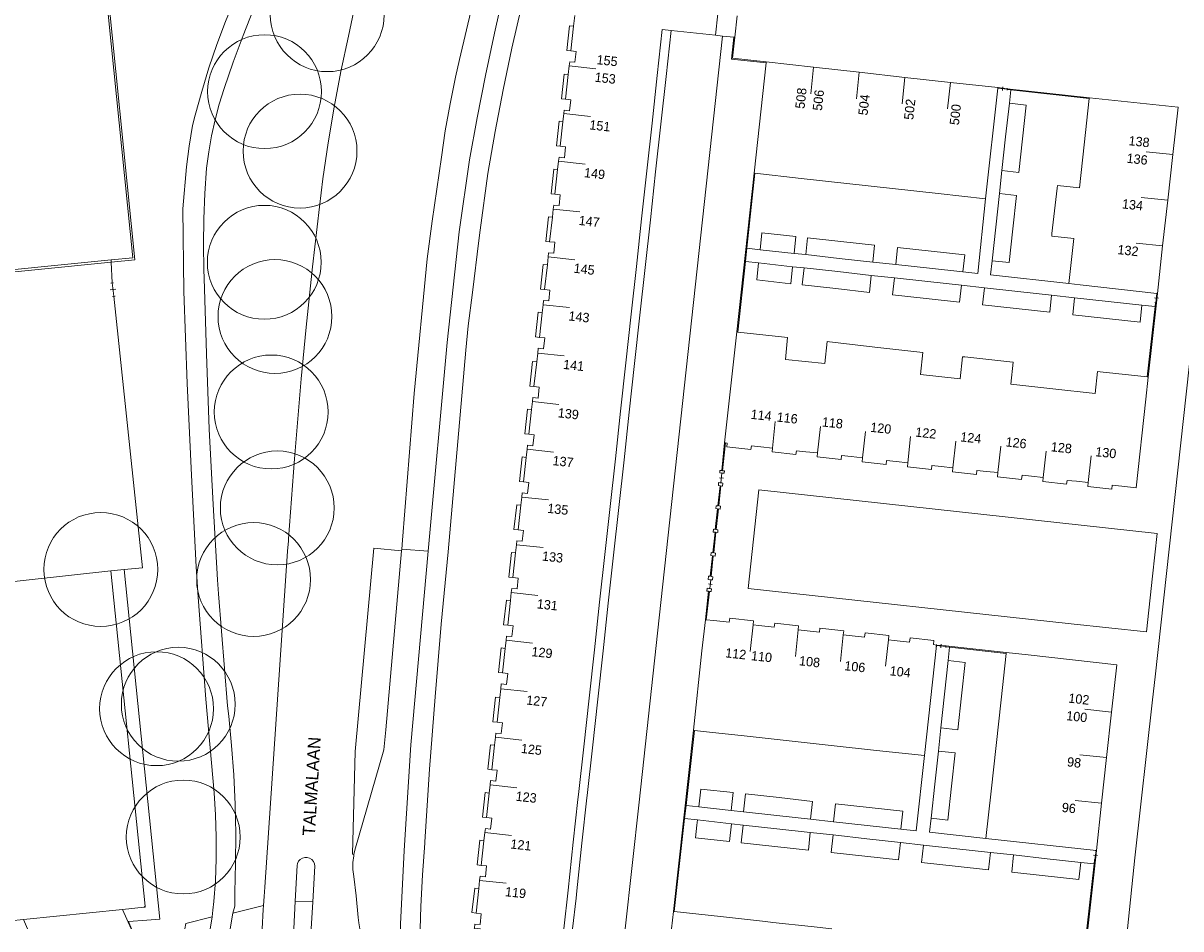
# Model space of a CAD drawing. Header units: metres. Extents: x 134994 to 136506, y 457393 to 459006.
# Tile 58 of 171: x 136291 to 136421, y 457400 to 457502. Entities that reach past the tile are written whole.
import ezdxf
from ezdxf.enums import TextEntityAlignment as Align

# ---------------------------------------------------------------- set-up
doc = ezdxf.new("R2010")
doc.units = ezdxf.units.M
for name, color, linetype, lineweight in [('B-WE-GR-BOOM-S', 250, 'Continuous', 13), ('B-WE-KG_BEBOUWING', 251, 'Continuous', 20), ('B-WE-KG_BEBOUWING TUSSENMUUR', 251, 'Continuous', 5), ('B-WE-KG_HUISNR', 251, 'Continuous', 5), ('B-WE-KG_ONDERGROND_REST', 251, 'Continuous', 5), ('B-WE-KG_STRAATNAAM', 251, 'Continuous', 5)]:
    doc.layers.add(name, color=color, linetype=linetype, lineweight=lineweight)
doc.styles.add('Styledgn000', font='dgn000.shx')

# ---------------------------------------------------------------- blocks, each defined once
blk = doc.blocks.new('SGR-BOOM_02')
blk.add_circle((0, 0), 6.4)

msp = doc.modelspace()

# ---------------------------------------------------------------- linework, layer by layer
at = {"layer": 'B-WE-KG_BEBOUWING', "flags": 128}
for points in [[(136258.89, 457470.68), (136257.95, 457470.58), (136257.93, 457470.74), (136254.51, 457504.43), (136300.28, 457509.03), (136303.7, 457475.2), (136301.02, 457474.93), (136284.18, 457473.25), (136278.86, 457472.72), (136278.67, 457472.7), (136277.93, 457472.63)], [(136254.78, 457504.21), (136300.08, 457508.76), (136303.45, 457475.43), (136301.01, 457475.18), (136284.15, 457473.49)], [(136353.15, 457502.65), (136353.02, 457501.44), (136352.71, 457498.68), (136353.31, 457498.62), (136353.17, 457497.39), (136352.58, 457497.46), (136352.52, 457496.99), (136352.41, 457496), (136352.11, 457493.24), (136352.7, 457493.17), (136352.57, 457491.95), (136351.97, 457492.02), (136351.92, 457491.62), (136351.82, 457490.71), (136351.52, 457487.95), (136352.11, 457487.88), (136351.98, 457486.66), (136351.38, 457486.72), (136351.33, 457486.26), (136351.22, 457485.33), (136350.92, 457482.57), (136351.51, 457482.51), (136351.38, 457481.28), (136350.78, 457481.35), (136350.73, 457480.89), (136350.63, 457479.98), (136350.32, 457477.22), (136350.92, 457477.16), (136350.8, 457475.92), (136350.2, 457475.99), (136350.15, 457475.52), (136350.07, 457474.61), (136349.76, 457471.85), (136350.36, 457471.79), (136350.23, 457470.57), (136349.63, 457470.63), (136349.58, 457470.15), (136349.48, 457469.24), (136349.17, 457466.47), (136349.77, 457466.41), (136349.63, 457465.18), (136349.04, 457465.25), (136348.98, 457464.71), (136348.87, 457463.72), (136348.56, 457460.95), (136349.16, 457460.89), (136349.02, 457459.66), (136348.43, 457459.73), (136348.38, 457459.27), (136348.28, 457458.35), (136347.97, 457455.59), (136348.57, 457455.53), (136348.43, 457454.3), (136347.84, 457454.37), (136347.79, 457453.9), (136347.69, 457452.99), (136347.38, 457450.23), (136347.98, 457450.16), (136347.84, 457448.94), (136347.25, 457449.01), (136347.2, 457448.53), (136347.09, 457447.61), (136346.79, 457444.85), (136347.39, 457444.78), (136347.25, 457443.56), (136346.65, 457443.62), (136346.6, 457443.16), (136346.5, 457442.25), (136346.2, 457439.49), (136346.8, 457439.42), (136346.66, 457438.2), (136346.07, 457438.26), (136346.01, 457437.8), (136345.91, 457436.89), (136345.61, 457434.13), (136346.21, 457434.06), (136346.07, 457432.84), (136345.48, 457432.91), (136345.42, 457432.43), (136345.32, 457431.52), (136345.02, 457428.76), (136345.61, 457428.7), (136345.48, 457427.47), (136344.88, 457427.54), (136344.82, 457426.99), (136344.71, 457425.99), (136344.41, 457423.23), (136345.01, 457423.16), (136344.87, 457421.94), (136344.27, 457422.01), (136344.22, 457421.54), (136344.12, 457420.64), (136343.82, 457417.88), (136344.42, 457417.82), (136344.28, 457416.59), (136343.69, 457416.66), (136343.63, 457416.18), (136343.53, 457415.26), (136343.23, 457412.5), (136343.83, 457412.43), (136343.69, 457411.21), (136343.1, 457411.28), (136343.04, 457410.81), (136342.94, 457409.9), (136342.64, 457407.13), (136343.23, 457407.07), (136343.1, 457405.84), (136342.5, 457405.91), (136342.45, 457405.44), (136342.35, 457404.53), (136342.05, 457401.77), (136341.59, 457401.82), (136341.9, 457404.58), (136342.35, 457404.53)], [(136371.4, 457502.6), (136371.13, 457500.2), (136371.03, 457500.21), (136369.76, 457500.34), (136368.97, 457500.43), (136369.23, 457502.84)], [(136352.71, 457498.68), (136352.26, 457498.73), (136352.57, 457501.49), (136353.02, 457501.44)], [(136351.9, 457400), (136352.39, 457404.36), (136352.98, 457409.73), (136353.51, 457414.54), (136353.58, 457415.1), (136354.16, 457420.46), (136354.76, 457425.91), (136355.36, 457431.35), (136355.94, 457436.72), (136356.53, 457442.09), (136357.12, 457447.45), (136357.71, 457452.82), (136358.3, 457458.19), (136358.89, 457463.63), (136359.49, 457469.07), (136360.08, 457474.44), (136360.66, 457479.81), (136361.25, 457485.18), (136361.84, 457490.54), (136362.43, 457495.91), (136362.99, 457501.09), (136364, 457500.98), (136363.43, 457495.8), (136362.83, 457490.44), (136362.24, 457485.07), (136361.65, 457479.7), (136361.06, 457474.34), (136360.47, 457468.97), (136359.88, 457463.53), (136359.28, 457458.08), (136358.69, 457452.71), (136358.1, 457447.35), (136357.51, 457441.98), (136357.37, 457440.64), (136356.92, 457436.61), (136356.33, 457431.24), (136355.74, 457425.8), (136355.14, 457420.36), (136354.55, 457414.99), (136354.52, 457414.71), (136353.96, 457409.62), (136353.38, 457404.26), (136353.29, 457403.46), (136352.89, 457400)], [(136349.76, 457471.85), (136349.31, 457471.9), (136349.61, 457474.66), (136350.07, 457474.61)], [(136349.17, 457466.47), (136348.72, 457466.52), (136349.02, 457469.29), (136349.48, 457469.24)], [(136347.38, 457450.23), (136346.93, 457450.28), (136347.23, 457453.04), (136347.69, 457452.99)], [(136346.79, 457444.85), (136346.31, 457444.9), (136346.64, 457447.66), (136347.09, 457447.61)], [(136287.67, 457438.77), (136301, 457440.25), (136304.83, 457402.54), (136304.84, 457402.45), (136304.75, 457402.44), (136304.75, 457402.46), (136304.82, 457402.47), (136304.81, 457402.54), (136304.83, 457402.54)], [(136344.41, 457423.23), (136343.95, 457423.28), (136344.25, 457426.04), (136344.71, 457425.99)], [(136342.05, 457401.77), (136342.64, 457401.7), (136342.51, 457400.48), (136341.91, 457400.54), (136341.86, 457400.07), (136341.85, 457400)], [(136382.05, 457400), (136379.71, 457400.26), (136375.43, 457400.73), (136374.61, 457400.82), (136369.52, 457401.38), (136364.34, 457401.94), (136364.24, 457401.95), (136364.02, 457400)]]:
    msp.add_lwpolyline(points, dxfattribs=at)
at = {"layer": 'B-WE-KG_BEBOUWING'}
for points in [[(136369.76, 457500.34), (136362.82, 457436.68), (136360.38, 457414.24), (136358.81, 457400)], [(136368.97, 457500.43), (136364, 457500.98)], [(136352.11, 457493.24), (136351.66, 457493.29), (136351.97, 457496.05), (136352.41, 457496)], [(136351.52, 457487.95), (136351.08, 457487.99), (136351.39, 457490.76), (136351.82, 457490.71)], [(136350.92, 457482.57), (136350.49, 457482.62), (136350.79, 457485.38), (136351.22, 457485.33)], [(136350.32, 457477.22), (136349.9, 457477.26), (136350.2, 457480.02), (136350.63, 457479.98)], [(136348.56, 457460.95), (136348.11, 457461), (136348.41, 457463.77), (136348.87, 457463.72)], [(136347.97, 457455.59), (136347.52, 457455.64), (136347.82, 457458.41), (136348.28, 457458.35)], [(136346.2, 457439.49), (136345.75, 457439.54), (136346.05, 457442.3), (136346.5, 457442.25)], [(136345.61, 457434.13), (136345.15, 457434.18), (136345.46, 457436.94), (136345.91, 457436.89)], [(136345.02, 457428.76), (136344.56, 457428.81), (136344.87, 457431.57), (136345.32, 457431.52)], [(136343.82, 457417.88), (136343.36, 457417.93), (136343.67, 457420.69), (136344.12, 457420.64)], [(136343.23, 457412.5), (136342.77, 457412.55), (136343.08, 457415.31), (136343.53, 457415.26)], [(136342.94, 457409.9), (136342.49, 457409.95), (136342.18, 457407.18), (136342.64, 457407.13)], [(136304.75, 457402.44), (136302.29, 457402.19), (136303.26, 457400)], [(136280.9, 457400), (136291.15, 457401.05), (136291.63, 457400)], [(136302.29, 457402.19), (136291.15, 457401.05)]]:
    msp.add_lwpolyline(points, dxfattribs=at)
at = {"layer": 'B-WE-KG_BEBOUWING', "flags": 128}
for points in [[(136400.71, 457494.49), (136400.72, 457494.54), (136395.39, 457495.13), (136390.26, 457495.7), (136385.13, 457496.27), (136380, 457496.84), (136374.67, 457497.43), (136374.66, 457497.33), (136373.31, 457484.93), (136373.41, 457484.92), (136378.62, 457484.34), (136383.75, 457483.77), (136388.88, 457483.2), (136394.01, 457482.64), (136399.33, 457482.05)], [(136408.7, 457472.53), (136409.96, 457472.39), (136418.6, 457471.42), (136418.65, 457471.42), (136419.24, 457476.75), (136419.81, 457481.88), (136420.38, 457487.01), (136420.97, 457492.34), (136411.01, 457493.41), (136411, 457493.31), (136410.43, 457488.11), (136409.9, 457483.28), (136407.41, 457483.56), (136407.37, 457483.26), (136406.8, 457478.13), (136406.77, 457477.86), (136409.27, 457477.59)], [(136402.01, 457492.78), (136401.59, 457489), (136401.18, 457485.22), (136403.08, 457485.02), (136403.49, 457488.8), (136403.9, 457492.57)], [(136402.8, 457482.43), (136400.89, 457482.64), (136400.48, 457478.86), (136400.07, 457475.09), (136401.98, 457474.88), (136402.39, 457478.66)], [(136377.81, 457475.91), (136378.01, 457477.8), (136374.19, 457478.22), (136373.98, 457476.33)], [(136379.31, 457477.66), (136379.11, 457475.77), (136382.87, 457475.35), (136386.65, 457474.94), (136386.86, 457476.84), (136383.08, 457477.25)], [(136389.45, 457476.56), (136389.25, 457474.65), (136393.02, 457474.24), (136396.79, 457473.83), (136397, 457475.74), (136393.22, 457476.15)], [(136373.82, 457474.84), (136377.64, 457474.42), (136377.43, 457472.51), (136373.61, 457472.94)], [(136386.48, 457473.44), (136386.28, 457471.53), (136382.5, 457471.95), (136378.72, 457472.37), (136378.93, 457474.28), (136382.71, 457473.86)], [(136389.08, 457473.15), (136392.85, 457472.75), (136396.62, 457472.34), (136396.42, 457470.42), (136392.64, 457470.83), (136388.87, 457471.24)], [(136399, 457470.13), (136402.77, 457469.71), (136406.55, 457469.29), (136406.76, 457471.21), (136402.98, 457471.62), (136399.21, 457472.04)], [(136416.89, 457470.09), (136413.13, 457470.51), (136409.35, 457470.92), (136409.14, 457469.01), (136412.92, 457468.59), (136416.7, 457468.17)], [(136417.35, 457459.53), (136417.62, 457462.01), (136417.52, 457462.03), (136412.22, 457462.61), (136411.93, 457462.64), (136411.65, 457460.16), (136406.89, 457460.68), (136402.16, 457461.2), (136402.42, 457463.68), (136402.08, 457463.72), (136397.01, 457464.27), (136396.74, 457464.3), (136396.47, 457461.82), (136392.01, 457462.31), (136392.29, 457464.79), (136391.94, 457464.83), (136386.87, 457465.38), (136386.6, 457465.41), (136381.8, 457465.99), (136381.52, 457466.02), (136381.28, 457463.53), (136376.84, 457463.97), (136377.08, 457466.46), (136376.73, 457466.49), (136371.48, 457467.07), (136371.38, 457467.08), (136370, 457454.63), (136370.09, 457454.62), (136370.3, 457454.59), (136370.25, 457454.16), (136372.95, 457453.86), (136373, 457454.29), (136374.07, 457454.17), (136375.37, 457454.03), (136375.33, 457453.6), (136378.02, 457453.31), (136378.07, 457453.74), (136379.14, 457453.62), (136380.44, 457453.48), (136380.39, 457453.04), (136383.09, 457452.75), (136383.14, 457453.18), (136384.21, 457453.07), (136385.51, 457452.93), (136385.47, 457452.48), (136388.17, 457452.19), (136388.21, 457452.63), (136389.28, 457452.52), (136390.59, 457452.37), (136390.54, 457451.93), (136393.24, 457451.64), (136393.29, 457452.08), (136394.36, 457451.96), (136395.66, 457451.82), (136395.61, 457451.36), (136398.31, 457451.07), (136398.36, 457451.53), (136399.43, 457451.41), (136400.73, 457451.27), (136400.68, 457450.81), (136403.38, 457450.51), (136403.43, 457450.98), (136404.49, 457450.86), (136405.8, 457450.72), (136405.76, 457450.26), (136408.45, 457449.97), (136408.5, 457450.4), (136409.57, 457450.31), (136410.86, 457450.17), (136410.82, 457449.71), (136413.52, 457449.41), (136413.57, 457449.87), (136414.64, 457449.76), (136416.25, 457449.58)], [(136390.85, 457432.7), (136393.53, 457432.41), (136393.48, 457431.94), (136393.81, 457431.9), (136393.8, 457431.85), (136392.46, 457419.47), (136387.07, 457420.06), (136381.98, 457420.61), (136376.92, 457421.17), (136371.85, 457421.72), (136368.64, 457422.07), (136366.6, 457422.3), (136366.48, 457422.31), (136367.45, 457431.24), (136367.83, 457434.74), (136367.83, 457434.74), (136367.93, 457434.73), (136368.78, 457434.64), (136370.52, 457434.45), (136370.57, 457434.91), (136373.25, 457434.62), (136373.2, 457434.15), (136373.84, 457434.08), (136375.58, 457433.89), (136375.63, 457434.36), (136378.32, 457434.07), (136378.27, 457433.6), (136378.93, 457433.53), (136380.67, 457433.34), (136380.7, 457433.81), (136383.39, 457433.51), (136383.33, 457433.05), (136384, 457432.97), (136385.74, 457432.78), (136385.78, 457433.25), (136388.46, 457432.96), (136388.42, 457432.49), (136389.05, 457432.42), (136390.79, 457432.23)], [(136401.66, 457431.05), (136404.14, 457430.78), (136414.09, 457429.69), (136413.49, 457424.37), (136412.92, 457419.24), (136412.37, 457414.12), (136411.8, 457408.79), (136411.75, 457408.8), (136399.37, 457410.15), (136399.95, 457415.47), (136400.51, 457420.59), (136401.08, 457425.72), (136401.65, 457430.95)], [(136396.23, 457422.37), (136396.64, 457426.18), (136397.05, 457429.92), (136395.13, 457430.14), (136394.73, 457426.39), (136394.31, 457422.58)], [(136393.21, 457412.42), (136395.1, 457412.22), (136395.52, 457416.04), (136395.93, 457419.77), (136394.03, 457419.98), (136393.62, 457416.25)], [(136367.09, 457413.7), (136367.31, 457415.71), (136370.94, 457415.31), (136370.72, 457413.3)], [(136372.11, 457413.16), (136375.88, 457412.74), (136379.66, 457412.32), (136379.88, 457414.33), (136376.11, 457414.75), (136372.33, 457415.17)], [(136382.25, 457412.04), (136382.47, 457414.05), (136386.25, 457413.63), (136390.03, 457413.21), (136389.8, 457411.21), (136386.03, 457411.63)], [(136379.41, 457408.85), (136375.63, 457409.27), (136371.85, 457409.68), (136372.07, 457411.67), (136375.85, 457411.25), (136379.62, 457410.84)], [(136389.54, 457407.75), (136385.77, 457408.16), (136381.99, 457408.57), (136382.2, 457410.55), (136385.98, 457410.13), (136389.76, 457409.71)], [(136399.68, 457406.64), (136395.9, 457407.05), (136392.12, 457407.47), (136392.34, 457409.42), (136396.12, 457409), (136399.89, 457408.59)], [(136410.03, 457407.46), (136406.25, 457407.88), (136402.48, 457408.3), (136402.27, 457406.36), (136406.04, 457405.95), (136409.82, 457405.53)]]:
    msp.add_lwpolyline(points, close=True, dxfattribs=at)
at = {"layer": 'B-WE-KG_BEBOUWING'}
msp.add_lwpolyline([(136366.93, 457412.24), (136366.87, 457411.66), (136366.71, 457410.24), (136370.56, 457409.82), (136370.78, 457411.82)], close=True, dxfattribs=at)
at = {"layer": 'B-WE-KG_BEBOUWING TUSSENMUUR'}
for p, q in [((136352.52, 457496.99), (136355.51, 457496.66)), ((136380, 457496.84), (136379.68, 457493.85)), ((136385.13, 457496.27), (136384.81, 457493.28)), ((136390.26, 457495.7), (136389.94, 457492.72)), ((136395.39, 457495.13), (136395.07, 457492.15)), ((136351.92, 457491.62), (136354.91, 457491.3)), ((136420.38, 457487.01), (136417.4, 457487.33)), ((136351.33, 457486.26), (136354.31, 457485.93)), ((136419.81, 457481.88), (136416.83, 457482.2)), ((136350.73, 457480.89), (136353.71, 457480.57)), ((136419.24, 457476.75), (136416.26, 457477.07)), ((136350.15, 457475.52), (136353.14, 457475.2)), ((136349.58, 457470.15), (136352.56, 457469.83)), ((136348.98, 457464.71), (136351.96, 457464.39)), ((136348.38, 457459.27), (136351.36, 457458.94)), ((136375.69, 457457.01), (136375.37, 457454.03)), ((136380.76, 457456.46), (136380.44, 457453.48)), ((136385.84, 457455.91), (136385.51, 457452.93)), ((136390.91, 457455.35), (136390.59, 457452.37)), ((136395.98, 457454.8), (136395.66, 457451.82)), ((136347.79, 457453.9), (136350.77, 457453.57)), ((136401.05, 457454.25), (136400.73, 457451.27)), ((136406.13, 457453.7), (136405.8, 457450.72)), ((136411.19, 457453.15), (136410.86, 457450.17)), ((136347.2, 457448.53), (136350.18, 457448.21)), ((136346.6, 457443.16), (136349.59, 457442.84)), ((136346.01, 457437.8), (136349, 457437.47)), ((136373.2, 457434.15), (136372.88, 457431.17)), ((136378.27, 457433.6), (136377.95, 457430.62)), ((136345.42, 457432.43), (136348.4, 457432.1)), ((136383.33, 457433.05), (136383.01, 457430.06)), ((136388.42, 457432.49), (136388.1, 457429.51)), ((136344.82, 457426.99), (136347.81, 457426.66)), ((136413.49, 457424.37), (136410.51, 457424.69)), ((136344.22, 457421.54), (136347.21, 457421.22)), ((136412.92, 457419.24), (136409.94, 457419.57)), ((136343.63, 457416.18), (136346.62, 457415.85)), ((136412.37, 457414.12), (136409.39, 457414.44)), ((136343.04, 457410.81), (136346.03, 457410.48)), ((136342.45, 457405.44), (136345.43, 457405.12)), ((136341.86, 457400.07), (136342.54, 457400))]:
    msp.add_line(p, q, dxfattribs=at)
at = {"layer": 'B-WE-KG_ONDERGROND_REST'}
for p, q in [((136371.03, 457500.21), (136370.77, 457497.76)), ((136371.13, 457500.2), (136370.88, 457497.85)), ((136374.66, 457497.33), (136370.77, 457497.76)), ((136374.67, 457497.43), (136370.88, 457497.85)), ((136401.26, 457494.64), (136401.22, 457494.22)), ((136400.73, 457494.6), (136400.7, 457494.39)), ((136401.77, 457494.37), (136400.71, 457494.49)), ((136400.72, 457494.54), (136401.77, 457494.42)), ((136401.78, 457494.48), (136401.75, 457494.27)), ((136411.01, 457493.41), (136401.77, 457494.42)), ((136342.51, 457478.53), (136343.36, 457484.91)), ((136371.38, 457467.08), (136373.31, 457484.93)), ((136401.18, 457485.22), (136400.89, 457482.64)), ((136309.08, 457480.92), (136309.19, 457471.62)), ((136418.4, 457428.33), (136424.17, 457481.08)), ((136377.81, 457475.91), (136379.11, 457475.77)), ((136378.93, 457474.28), (136377.64, 457474.42)), ((136386.65, 457474.94), (136389.25, 457474.65)), ((136400.07, 457475.09), (136399.9, 457473.49)), ((136300.99, 457472.57), (136301.29, 457472.61)), ((136301.14, 457472.59), (136301.34, 457471.09)), ((136301.14, 457472.59), (136301.34, 457471.09)), ((136389.08, 457473.15), (136386.48, 457473.44)), ((136300.93, 457471.8), (136301.54, 457471.88)), ((136341.18, 457467.76), (136341.65, 457471.52)), ((136399.21, 457472.04), (136396.62, 457472.34)), ((136418.6, 457471.42), (136418.49, 457470.37)), ((136418.6, 457471.42), (136418.49, 457470.37)), ((136418.5, 457471.43), (136418.71, 457471.41)), ((136418.65, 457471.42), (136418.54, 457470.36)), ((136301.18, 457471.07), (136301.49, 457471.1)), ((136409.35, 457470.92), (136406.76, 457471.21)), ((136418.54, 457470.36), (136417.62, 457462.01)), ((136418.33, 457470.92), (136418.76, 457470.87)), ((136418.38, 457470.38), (136418.59, 457470.36)), ((136340.89, 457465.02), (136341.18, 457467.76)), ((136336.68, 457442.43), (136338.8, 457465.88)), ((136338.91, 457442.39), (136340.89, 457465.02)), ((136333.79, 457443.7), (136335.09, 457460.15)), ((136369.42, 457450.7), (136369.86, 457450.65)), ((136369.47, 457451.52), (136369.45, 457451.26)), ((136369.47, 457451.52), (136369.67, 457451.5)), ((136369.7, 457451.23), (136369.58, 457450.12)), ((136369.59, 457451.25), (136369.81, 457451.22)), ((136369.98, 457451.47), (136369.77, 457451.49)), ((136369.95, 457451.21), (136369.98, 457451.47)), ((136369.49, 457449.8), (136369.24, 457447.54)), ((136369.32, 457450.15), (136369.29, 457449.83)), ((136369.29, 457449.83), (136369.49, 457449.8)), ((136369.58, 457449.79), (136369.33, 457447.53)), ((136369.47, 457450.14), (136369.69, 457450.11)), ((136369.77, 457449.77), (136369.58, 457449.79)), ((136369.81, 457450.1), (136369.77, 457449.77)), ((136372.64, 457438.26), (136373.85, 457449.34)), ((136373.85, 457449.34), (136418.64, 457444.45)), ((136369.21, 457447.21), (136368.95, 457444.89)), ((136369.05, 457447.56), (136369.02, 457447.23)), ((136369.02, 457447.23), (136369.21, 457447.21)), ((136369.05, 457447.56), (136369.24, 457447.54)), ((136369.31, 457447.2), (136369.05, 457444.88)), ((136369.51, 457447.18), (136369.31, 457447.2)), ((136369.33, 457447.53), (136369.54, 457447.5)), ((136369.54, 457447.5), (136369.51, 457447.18)), ((136368.92, 457444.58), (136368.67, 457442.26)), ((136368.75, 457444.91), (136368.72, 457444.6)), ((136368.72, 457444.6), (136368.92, 457444.58)), ((136368.75, 457444.91), (136368.95, 457444.89)), ((136369.01, 457444.57), (136368.77, 457442.25)), ((136369.22, 457444.54), (136369.01, 457444.57)), ((136369.05, 457444.88), (136369.25, 457444.85)), ((136369.25, 457444.85), (136369.22, 457444.54)), ((136418.64, 457444.45), (136418.11, 457439.65)), ((136368.62, 457441.94), (136368.38, 457439.62)), ((136368.44, 457441.96), (136368.47, 457442.28)), ((136368.44, 457441.96), (136368.62, 457441.94)), ((136368.47, 457442.28), (136368.67, 457442.26)), ((136368.72, 457441.93), (136368.48, 457439.61)), ((136368.93, 457441.9), (136368.72, 457441.93)), ((136368.77, 457442.25), (136368.96, 457442.22)), ((136368.96, 457442.22), (136368.93, 457441.9)), ((136368.18, 457439.64), (136368.14, 457439.26)), ((136368.14, 457439.26), (136368.34, 457439.24)), ((136368.38, 457439.62), (136368.18, 457439.64)), ((136368.6, 457438.71), (136368.2, 457438.76)), ((136368.46, 457439.22), (136368.34, 457439.24)), ((136368.34, 457438.24), (136368.46, 457439.22)), ((136368.34, 457438.24), (136368.46, 457439.22)), ((136368.56, 457439.21), (136368.37, 457439.24)), ((136368.63, 457439.21), (136368.46, 457439.22)), ((136368.48, 457439.61), (136368.67, 457439.58)), ((136368.67, 457439.58), (136368.63, 457439.21)), ((136418.11, 457439.65), (136417.43, 457433.37)), ((136314.12, 457425.07), (136313.08, 457437.64)), ((136367.99, 457437.96), (136368.03, 457438.27)), ((136368.19, 457437.94), (136367.99, 457437.96)), ((136368.03, 457438.27), (136368.23, 457438.25)), ((136368.43, 457438.23), (136368.24, 457438.26)), ((136368.53, 457438.22), (136368.49, 457437.9)), ((136408.97, 457434.29), (136372.64, 457438.26)), ((136417.43, 457433.37), (136408.97, 457434.29)), ((136393.82, 457431.96), (136393.79, 457431.75)), ((136394.86, 457431.74), (136393.8, 457431.85)), ((136393.81, 457431.9), (136394.86, 457431.79)), ((136394.35, 457432.01), (136394.31, 457431.58)), ((136394.87, 457431.84), (136394.85, 457431.63)), ((136401.66, 457431.05), (136394.86, 457431.79)), ((136318.29, 457404.67), (136319.54, 457422.99)), ((136366.48, 457422.31), (136364.24, 457401.95)), ((136394.31, 457422.58), (136394.03, 457419.98)), ((136392.46, 457419.47), (136391.54, 457411.02)), ((136370.72, 457413.3), (136372.11, 457413.16)), ((136370.78, 457411.82), (136372.07, 457411.67)), ((136379.66, 457412.32), (136382.25, 457412.04)), ((136393.21, 457412.42), (136393.04, 457410.85)), ((136382.2, 457410.55), (136379.62, 457410.84)), ((136389.8, 457411.21), (136391.54, 457411.02)), ((136393.04, 457410.85), (136399.37, 457410.15)), ((136389.76, 457409.71), (136392.34, 457409.42)), ((136411.75, 457408.8), (136411.63, 457407.74)), ((136411.64, 457408.81), (136411.85, 457408.79)), ((136411.8, 457408.79), (136411.68, 457407.74)), ((136399.89, 457408.59), (136402.48, 457408.3)), ((136410.83, 457400), (136411.68, 457407.74)), ((136411.48, 457408.29), (136411.9, 457408.25)), ((136411.53, 457407.76), (136411.74, 457407.73)), ((136415.28, 457400), (136416.1, 457407.99)), ((136312.56, 457403.08), (136312.74, 457405.4)), ((136314.7, 457401.77), (136314.92, 457402.54)), ((136323.68, 457403.04), (136321.72, 457403.12)), ((136333.57, 457400.54), (136333.55, 457400))]:
    msp.add_line(p, q, dxfattribs=at)
at = {"layer": 'B-WE-KG_ONDERGROND_REST', "flags": 128}
for points in [[(136332.22, 457519.27), (136330.84, 457513.93), (136329.54, 457508.56), (136328.31, 457503.18), (136327.69, 457500.32)], [(136340.19, 457497.7), (136341.6, 457503.74), (136343.09, 457509.76), (136344.62, 457515.65)], [(136341.33, 457486.42), (136342.17, 457491.16), (136343.1, 457495.92), (136344.11, 457500.65), (136345.19, 457505.37), (136346, 457508.7)], [(136343.36, 457484.91), (136344.19, 457489.61), (136345.09, 457494.31), (136346.08, 457498.99), (136347.14, 457503.65), (136348.25, 457508.18)], [(136316.04, 457507.09), (136314.92, 457504.55), (136313.88, 457501.98), (136312.91, 457499.38), (136312.02, 457496.75), (136311.2, 457494.1), (136310.47, 457491.43), (136310.18, 457490.29)], [(136318.3, 457506.31), (136317.04, 457503.37), (136315.86, 457500.41), (136314.75, 457497.41), (136313.72, 457494.43)], [(136327.69, 457500.32), (136326.86, 457496.34), (136326.11, 457492.34), (136325.43, 457488.33), (136324.84, 457484.31), (136324.43, 457481.15)], [(136338.15, 457486.73), (136338.59, 457489.67), (136339.12, 457492.71), (136339.74, 457495.73), (136340.19, 457497.7)], [(136313.72, 457494.43), (136313.17, 457492.68), (136312.7, 457490.91), (136312.3, 457489.12), (136311.99, 457487.32), (136311.75, 457485.5)], [(136401.77, 457494.37), (136400.71, 457494.49)], [(136401.77, 457494.37), (136401.76, 457494.33)], [(136402.18, 457494.28), (136401.76, 457494.33)], [(136401.77, 457494.42), (136401.77, 457494.37)], [(136402.18, 457494.28), (136402.01, 457492.78)], [(136411, 457493.31), (136402.18, 457494.28)], [(136310.18, 457490.29), (136309.8, 457487.97), (136309.51, 457485.64), (136309.08, 457480.92)], [(136335.09, 457460.15), (136336.54, 457475.29), (136337.13, 457479.52), (136338.15, 457486.73)], [(136338.8, 457465.88), (136340.16, 457478.34), (136341.33, 457486.42)], [(136311.75, 457485.5), (136311.55, 457482.65), (136311.43, 457479.79), (136311.4, 457476.93), (136311.44, 457474.07), (136311.47, 457473.12)], [(136372.5, 457476.5), (136373.41, 457484.92)], [(136399.33, 457482.05), (136398.45, 457473.65)], [(136324.43, 457481.15), (136323.65, 457474.4), (136322.94, 457467.64), (136322.4, 457461.83)], [(136341.65, 457471.52), (136342.36, 457477.38), (136342.51, 457478.53)], [(136372.34, 457475.01), (136372.5, 457476.5)], [(136372.5, 457476.5), (136373.98, 457476.33)], [(136301.01, 457475.18), (136301.02, 457474.93)], [(136301.02, 457474.93), (136301.14, 457472.59)], [(136371.48, 457467.07), (136372.34, 457475.01)], [(136372.34, 457475.01), (136373.82, 457474.84)], [(136396.79, 457473.83), (136398.45, 457473.65)], [(136311.47, 457473.12), (136311.73, 457464.64), (136312.06, 457456.17), (136312.48, 457447.7), (136312.97, 457439.23), (136313.08, 457437.64)], [(136399.9, 457473.49), (136408.7, 457472.53)], [(136309.19, 457471.62), (136309.58, 457461.3), (136310.05, 457450.98), (136310.6, 457440.67), (136310.8, 457437.26)], [(136301.34, 457471.09), (136304.53, 457440.59), (136302.47, 457440.39)], [(136418.39, 457469.93), (136416.89, 457470.09)], [(136418.39, 457469.93), (136417.52, 457462.03)], [(136418.44, 457470.37), (136418.39, 457469.93)], [(136418.49, 457470.37), (136418.44, 457470.37)], [(136418.54, 457470.36), (136418.49, 457470.37)], [(136322.4, 457461.83), (136321.64, 457452.83), (136320.96, 457443.82), (136320.95, 457443.62)], [(136370, 457454.63), (136369.67, 457451.5)], [(136370.09, 457454.62), (136369.77, 457451.49)], [(136369.7, 457451.23), (136369.45, 457451.26)], [(136369.7, 457451.23), (136369.58, 457450.12)], [(136369.95, 457451.21), (136369.7, 457451.23)], [(136369.58, 457450.12), (136369.32, 457450.15)], [(136369.81, 457450.1), (136369.58, 457450.12)], [(136320.95, 457443.62), (136320.86, 457442.45), (136319.54, 457422.99)], [(136333.68, 457442.5), (136330.55, 457442.79), (136328.45, 457419.93), (136328.17, 457408.4), (136328.31, 457408.35)], [(136333.68, 457442.5), (136333.7, 457442.68)], [(136333.7, 457442.68), (136333.79, 457443.7)], [(136333.7, 457442.68), (136336.68, 457442.43)], [(136328.42, 457408.85), (136331.69, 457420.12), (136331.92, 457422.38), (136333.68, 457442.5)], [(136336.68, 457442.43), (136334.71, 457420.68), (136333.97, 457408.79), (136333.57, 457400.54)], [(136338.91, 457442.39), (136338.14, 457434.24), (136337.44, 457426.09), (136336.83, 457417.93), (136336.29, 457409.77), (136336.28, 457409.62)], [(136302.47, 457440.39), (136301, 457440.25)], [(136302.47, 457440.39), (136306.48, 457401.07), (136305.05, 457400.96), (136302.96, 457400.81), (136303.3, 457400)], [(136368.19, 457437.94), (136367.83, 457434.74)], [(136368.49, 457437.9), (136368.29, 457437.92), (136367.93, 457434.73)], [(136368.34, 457438.24), (136368.23, 457438.25)], [(136368.53, 457438.22), (136368.34, 457438.24)], [(136310.8, 457437.26), (136311.67, 457425.8), (136312.61, 457415.28)], [(136394.86, 457431.74), (136393.8, 457431.85)], [(136394.86, 457431.74), (136394.85, 457431.69)], [(136395.29, 457431.64), (136394.85, 457431.69)], [(136394.86, 457431.79), (136394.86, 457431.74)], [(136395.29, 457431.64), (136395.13, 457430.14)], [(136401.65, 457430.95), (136395.29, 457431.64)], [(136416.1, 457407.99), (136418.12, 457425.72), (136418.4, 457428.33)], [(136314.94, 457404.08), (136315.02, 457407.38), (136315.03, 457410.69), (136314.95, 457413.99), (136314.8, 457417.3), (136314.56, 457420.59), (136314.25, 457423.89), (136314.12, 457425.07)], [(136365.66, 457413.85), (136366.6, 457422.3)], [(136312.61, 457415.28), (136312.77, 457412.81), (136312.84, 457410.34), (136312.83, 457407.87), (136312.74, 457405.4)], [(136365.5, 457412.4), (136365.66, 457413.85)], [(136365.66, 457413.85), (136367.09, 457413.7)], [(136364.34, 457401.94), (136365.5, 457412.4)], [(136365.5, 457412.4), (136366.93, 457412.24)], [(136328.31, 457408.35), (136328.42, 457408.85)], [(136336.28, 457409.62), (136336.03, 457406.07), (136335.85, 457402.52), (136335.78, 457400)], [(136411.75, 457408.8), (136411.63, 457407.74)], [(136323.92, 457407.04), (136323.88, 457407.32), (136323.76, 457407.58), (136323.58, 457407.79), (136323.34, 457407.94), (136323.07, 457408.03), (136322.79, 457408.03), (136322.52, 457407.95), (136322.28, 457407.8), (136322.09, 457407.59), (136321.96, 457407.34), (136321.92, 457407.1)], [(136328.29, 457405.9), (136328.21, 457406.66), (136328.21, 457407.44), (136328.29, 457408.21), (136328.31, 457408.35)], [(136410.03, 457407.46), (136411.53, 457407.29)], [(136411.53, 457407.29), (136411.58, 457407.75)], [(136411.58, 457407.75), (136411.63, 457407.74)], [(136411.63, 457407.74), (136411.68, 457407.74)], [(136321.92, 457407.1), (136321.72, 457403.12)], [(136323.68, 457403.04), (136323.92, 457407.04)], [(136410.73, 457400), (136411.53, 457407.29)], [(136328.81, 457401.29), (136328.56, 457403.72), (136328.29, 457405.9)], [(136314.92, 457402.54), (136314.94, 457404.08)], [(136318.29, 457404.67), (136318.22, 457403.63), (136318.15, 457402.64)], [(136312.56, 457403.08), (136312.46, 457402.1), (136312.38, 457401.34)], [(136314.4, 457400), (136314.7, 457401.77), (136318.15, 457402.64)], [(136318.15, 457402.64), (136318.11, 457402.19), (136318.02, 457400)], [(136321.72, 457403.12), (136321.55, 457400)], [(136323.5, 457400), (136323.68, 457403.04)], [(136309.29, 457400), (136309.42, 457400.59), (136312.38, 457401.34)], [(136312.38, 457401.34), (136312.36, 457401.1), (136312.15, 457400)], [(136328.98, 457400), (136328.88, 457400.66), (136328.81, 457401.29)]]:
    msp.add_lwpolyline(points, dxfattribs=at)

# ---------------------------------------------------------------- block references
at = {"layer": 'B-WE-GR-BOOM-S'}
for p in [(136325.32, 457502.74), (136318.27, 457494.09), (136322.26, 457487.41), (136318.24, 457474.91), (136319.44, 457468.82), (136319.02, 457458.09), (136319.7, 457447.31), (136299.86, 457440.39), (136317.04, 457439.26), (136306.13, 457424.74), (136308.57, 457425.24), (136309.13, 457410.32)]:
    msp.add_blockref('SGR-BOOM_02', p, dxfattribs=at)

# ---------------------------------------------------------------- texts
at = {"layer": 'B-WE-KG_HUISNR', "style": 'Styledgn000'}
for s, p in [('155', (136355.62, 457497.71)), ('153', (136355.41, 457495.74)), ('151', (136354.81, 457490.38)), ('149', (136354.21, 457485.01)), ('147', (136353.61, 457479.64)), ('145', (136353.04, 457474.27)), ('143', (136352.46, 457468.91)), ('141', (136351.86, 457463.46)), ('139', (136351.26, 457458.02)), ('137', (136350.67, 457452.65)), ('135', (136350.08, 457447.29)), ('133', (136349.49, 457441.92)), ('131', (136348.9, 457436.55)), ('129', (136348.3, 457431.18)), ('127', (136347.71, 457425.74)), ('125', (136347.11, 457420.3)), ('123', (136346.52, 457414.93)), ('121', (136345.93, 457409.56)), ('119', (136345.33, 457404.2))]:
    msp.add_text(s, height=1.054, rotation=353.8023, dxfattribs=at).set_placement(p, align=Align.MIDDLE_LEFT)
for s, rotation, p in [('508', 83.8022, (136378.7, 457494.52)), ('506', 83.8022, (136380.66, 457494.3)), ('504', 83.8022, (136385.79, 457493.78)), ('502', 83.8022, (136390.93, 457493.27)), ('500', 83.8022, (136396.06, 457492.68)), ('138', 353.8033, (136417.77, 457488.35)), ('136', 353.8033, (136417.55, 457486.38)), ('134', 353.8033, (136417.03, 457481.25)), ('132', 353.8033, (136416.52, 457476.11)), ('114', 353.8033, (136375.28, 457457.6)), ('116', 353.8033, (136378.21, 457457.29)), ('118', 353.8033, (136383.29, 457456.74)), ('120', 353.8033, (136388.73, 457456.14)), ('122', 353.8033, (136393.79, 457455.6)), ('124', 353.8033, (136398.85, 457455.06)), ('126', 353.8033, (136403.94, 457454.5)), ('128', 353.8033, (136409.03, 457453.95)), ('130', 353.8033, (136414.03, 457453.39)), ('112', 353.8033, (136372.42, 457430.79)), ('110', 353.8033, (136375.32, 457430.47)), ('108', 353.8033, (136380.72, 457429.9)), ('106', 353.8033, (136385.81, 457429.34)), ('104', 353.8033, (136390.91, 457428.77)), ('102', 353.8033, (136411, 457425.7)), ('100', 353.8033, (136410.76, 457423.73)), ('98', 353.8033, (136410.07, 457418.62)), ('96', 353.8033, (136409.48, 457413.5))]:
    msp.add_text(s, height=1.054, rotation=rotation, dxfattribs=at).set_placement(p, align=Align.MIDDLE_RIGHT)
at = {"layer": 'B-WE-KG_STRAATNAAM', "style": 'Styledgn000'}
msp.add_text('TALMALAAN', height=1.4, rotation=86.5534, dxfattribs=at).set_placement((136324.26, 457415.97), align=Align.CENTER)

doc.saveas('drawing.dxf')
